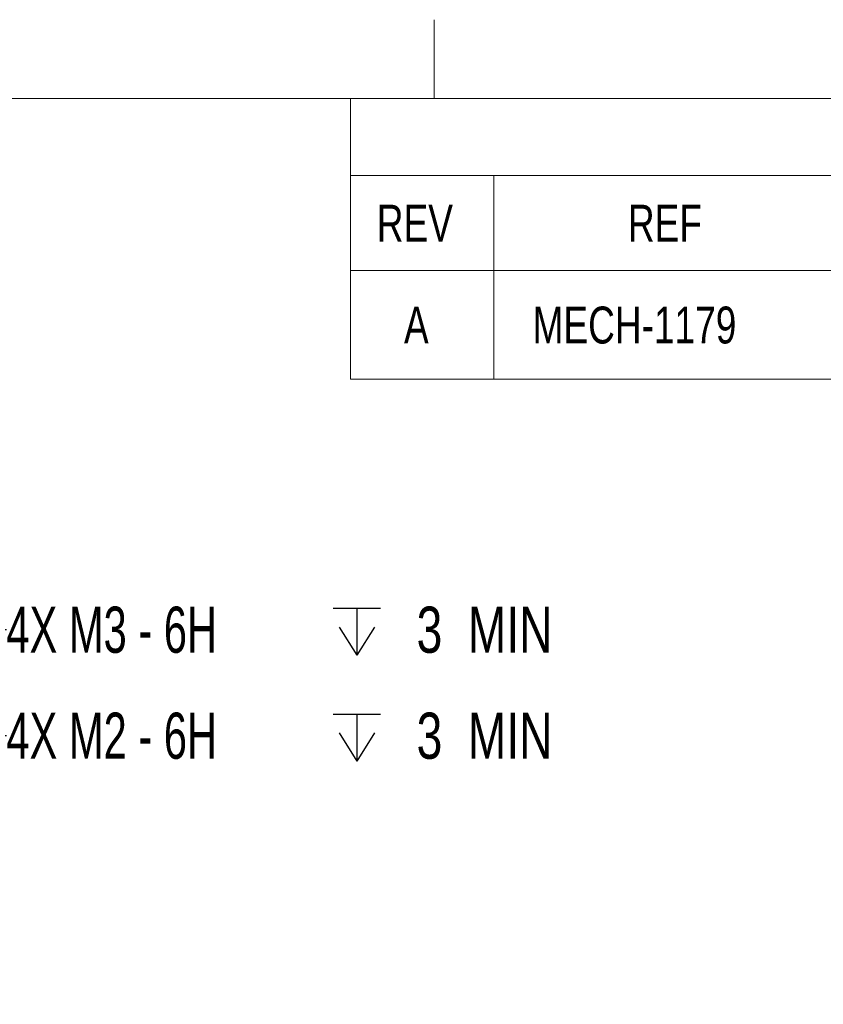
# Model space of a CAD drawing. Header units: millimetres. Extents: x 5 to 274, y 4 to 211.
# Tile 8 of 13: x 116 to 162, y 154 to 210. Entities that reach past the tile are written whole.
import ezdxf

# ---------------------------------------------------------------- set-up
doc = ezdxf.new("R2010")
doc.units = ezdxf.units.MM
doc.layers.add('DIMENSIONS', color=8, linetype='Continuous')
doc.layers.add('FORMAT', color=7, linetype='Continuous')
doc.styles.add('SLDTEXTSTYLE0', font='TXT', dxfattribs={"width": 0.75})
doc.styles.add('SLDTEXTSTYLE3', font='TXT', dxfattribs={"width": 0.675})
doc.dimstyles.new('SLDDIMSTYLE4', dxfattribs={"dimtxt": 2.645833, "dimasz": 3.302, "dimexe": 0, "dimexo": 0.0625, "dimgap": 0.661458, "dimtad": 0, "dimtih": 1, "dimtoh": 1, "dimdec": 6, "dimrnd": 1e-09, "dimzin": 12, "dimdsep": 46, "dimtxsty": 'SLDTEXTSTYLE0', "dimsah": 1, "dimcen": 0, "dimadec": 0, "dimazin": 3, "dimtfac": 1, "dimtdec": 0, "dimtofl": 0, "dimtmove": 0, "dimatfit": 3, "dimfxl": 1, "dimfrac": 2, "dimtolj": 1, "dimtzin": 12, "dimarcsym": 0})

# ---------------------------------------------------------------- blocks, each defined once
blk = doc.blocks.new('SW_TABLEANNOTATION_0')
at = {"color": 0, "linetype": 'Continuous', "lineweight": 18}
for p, q in [((0, 0), (0, -4.417)), ((0, 0), (8.209, 0)), ((8.209, 0), (28.171, 0)), ((0, -4.417), (0, -9.865)), ((0, -4.417), (8.209, -4.417)), ((8.209, -4.417), (8.209, -9.865)), ((8.209, -4.417), (28.171, -4.417)), ((0, -9.865), (8.209, -9.865)), ((0, -9.865), (0, -16.098)), ((8.209, -9.865), (28.171, -9.865)), ((8.209, -9.865), (8.209, -16.098)), ((0, -16.098), (8.209, -16.098)), ((8.209, -16.098), (28.171, -16.098))]:
    blk.add_line(p, q, dxfattribs=at)
at = {"color": 0, "linetype": 'Continuous', "lineweight": 0, "attachment_point": 1, "style": 'SLDTEXTSTYLE0'}
for s, insert, char_height in [('REV', (1.5, -6.087), 2.1167), ('REF', (15.893, -6.087), 2.1167), ('A', (3.06, -11.927), 2.117), ('MECH-1179', (10.429, -11.927), 2.1167)]:
    blk.add_mtext(s, dxfattribs=dict(at, insert=insert, char_height=char_height))
blk = doc.blocks.new('SW_SYMBOL_HOLE_DEPTH')
at = {"layer": 'DIMENSIONS', "color": 0}
for p, q in [((0, 875), (800, 875)), ((400, 875), (400, 75)), ((100, 555), (400, 75)), ((700, 555), (400, 75))]:
    blk.add_line(p, q, dxfattribs=at)
blk = doc.blocks.new('_D_7')
at = {"layer": 'DIMENSIONS'}
for p, q in [((100.469, 162.063), (108.828, 175.254)), ((108.828, 175.254), (115.178, 175.254))]:
    blk.add_line(p, q, dxfattribs=at)
blk.add_solid([(100.469, 162.063), (102.665, 164.581), (101.807, 165.124)], dxfattribs=at)
at = {"layer": 'DIMENSIONS', "xscale": 0.0033796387, "yscale": 0.0033796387, "zscale": 0.0033796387}
blk.add_blockref('SW_SYMBOL_HOLE_DEPTH', (133.914, 173.519), dxfattribs=at)
at = {"layer": 'DIMENSIONS', "attachment_point": 1}
for s, insert, char_height, style in [('4X M3 - 6H', (115.178, 176.563), 2.6458, 'SLDTEXTSTYLE3'), ('3', (138.69, 176.563), 2.646, 'SLDTEXTSTYLE0'), ('MIN', (141.62, 176.563), 2.6458, 'SLDTEXTSTYLE0')]:
    blk.add_mtext(s, dxfattribs=dict(at, insert=insert, char_height=char_height, style=style))
blk = doc.blocks.new('_D_8')
at = {"layer": 'DIMENSIONS'}
for p, q in [((101.407, 157.637), (108.828, 169.176)), ((108.828, 169.176), (115.178, 169.176))]:
    blk.add_line(p, q, dxfattribs=at)
blk.add_solid([(101.407, 157.637), (103.62, 160.14), (102.766, 160.689)], dxfattribs=at)
at = {"layer": 'DIMENSIONS', "xscale": 0.0033796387, "yscale": 0.0033796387, "zscale": 0.0033796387}
blk.add_blockref('SW_SYMBOL_HOLE_DEPTH', (133.914, 167.441), dxfattribs=at)
at = {"layer": 'DIMENSIONS', "attachment_point": 1}
for s, insert, char_height, style in [('4X M2 - 6H', (115.178, 170.484), 2.6458, 'SLDTEXTSTYLE3'), ('3', (138.69, 170.484), 2.646, 'SLDTEXTSTYLE0'), ('MIN', (141.62, 170.484), 2.6458, 'SLDTEXTSTYLE0')]:
    blk.add_mtext(s, dxfattribs=dict(at, insert=insert, char_height=char_height, style=style))

msp = doc.modelspace()

# ---------------------------------------------------------------- linework, layer by layer
at = {"layer": 'FORMAT', "color": 7, "linetype": 'Continuous', "lineweight": 18}
for p, q in [((139.7, 210.226), (139.7, 205.699)), ((10.2, 205.7), (269.2, 205.7))]:
    msp.add_line(p, q, dxfattribs=at)

# ---------------------------------------------------------------- block references
at = {"color": 7, "linetype": 'Continuous', "lineweight": 0}
msp.add_blockref('SW_TABLEANNOTATION_0', (134.9079195, 205.7), dxfattribs=at)

# ---------------------------------------------------------------- dimensions: what is measured, and where the dimension line sits
at = {"layer": 'DIMENSIONS'}
for p1, p2, text, picture, middle in [((98.8628122, 159.5294032), (100.4686698, 162.0634161), '4X M3 - 6H {\\fGDT;x} 3\\P', '_D_7', (131.7173574, 175.254215)), ((100.3247879, 155.9553569), (101.4066941, 157.6374624), '4X M2 - 6H {\\fGDT;x} 3\\P', '_D_8', (131.7173574, 169.175754))]:
    dim = msp.add_diameter_dim_2p(p1=p1, p2=p2, text=text, dimstyle='SLDDIMSTYLE4', override={"dimpost": '<>'}, dxfattribs=at)
    dim.commit()
    dim.dimension.update_dxf_attribs({"geometry": picture, "text_midpoint": middle, "dimtype": 163})

doc.saveas('drawing.dxf')
